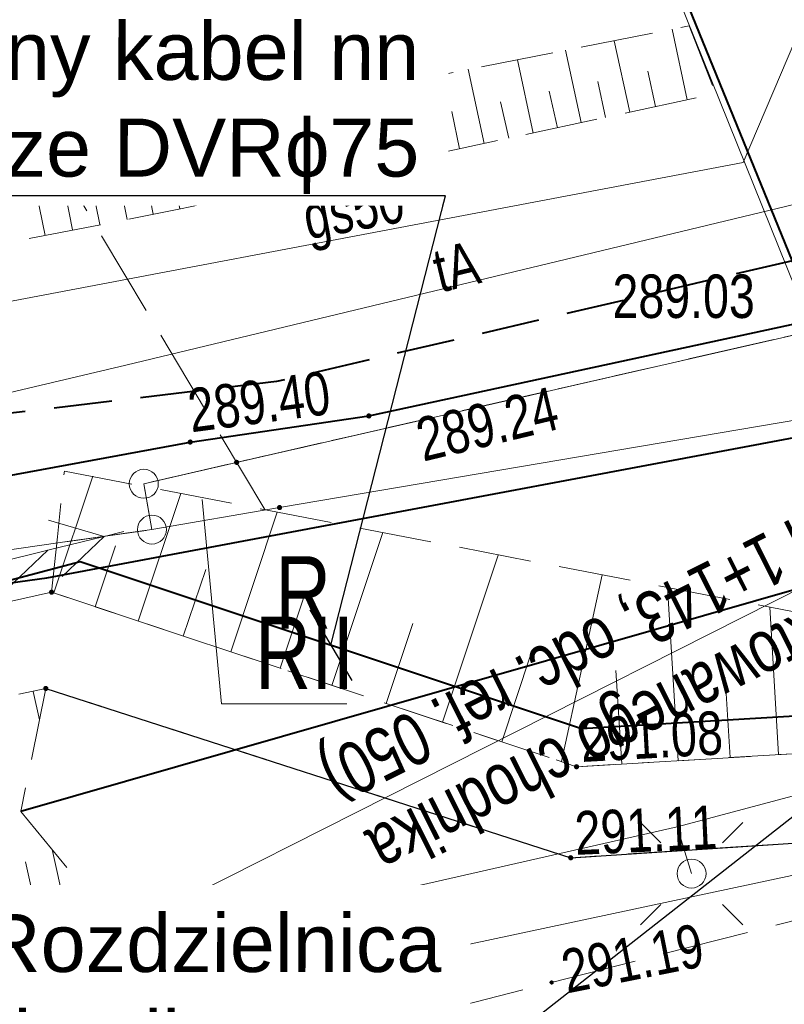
# Model space of a CAD drawing. Header units: metres. Extents: x 7437415 to 7437762, y 5556624 to 5556902.
# Tile 5 of 36: x 7437490 to 7437503, y 5556675 to 5556692. Entities that reach past the tile are written whole.
import ezdxf
from ezdxf import colors
from ezdxf.entities.mleader import LeaderData, LeaderLine
from ezdxf.math import Vec2, Vec3

# ---------------------------------------------------------------- set-up
doc = ezdxf.new("R2010")
doc.units = ezdxf.units.M
doc.header["$MEASUREMENT"] = 0
for name, pattern in [('BUBZ01-500', [1.75, 1.25, -0.5]), ('EGBK02-500', [2, 1.5, -0.5]), ('EGBU01-500', [1, 0.5, -0.5]), ('KTCR02-500', [1.5, 1, -0.5]), ('KTJZ01-500', [2, 1.5, -0.5])]:
    doc.linetypes.add(name, pattern=pattern)
doc.layers.get('0').update_dxf_attribs({"color": 250, "lineweight": 5})
for name, color, linetype, lineweight in [('202-Punkt graniczny stabilizowany trwale', 7, 'Continuous', 5), ('203-Punkt załamania granicy działki nie stabilizowany', 7, 'Continuous', 5), ('BUBZ01', 250, 'Continuous', 5), ('BUIB02_01', 250, 'Continuous', 5), ('BUIB05_01', 250, 'Continuous', 5), ('BUIB12_03', 250, 'Continuous', 5), ('D_opisy', 7, 'Continuous', 13), ('EGBD03', 250, 'Continuous', 5), ('EGBK02', 250, 'Continuous', 5), ('EGBP04_02', 250, 'Continuous', 5), ('EGBP04_03', 250, 'Continuous', 5), ('EGBU01', 250, 'Continuous', 5), ('Elektryka_opisy_kabli', 7, 'Continuous', 13), ('ELEKTRYKA_TRASY', 1, 'Continuous', 40), ('KTCR02', 250, 'Continuous', 5), ('KTJZ01', 250, 'Continuous', 5), ('KTKR01', 250, 'Continuous', 5), ('KTOK01', 250, 'Continuous', 5), ('KTOK05_01', 250, 'Continuous', 5), ('latarnia na słupie lub maszcie (punkt)', 7, 'Continuous', 5), ('MPZP', 250, 'Continuous', 5), ('przewód elektroenergetyczny niskiego napięcia (linia) - symbol', 7, 'Continuous', 5), ('przewód telekomunikacyjny (linia) - symbol', 7, 'Continuous', 5), ('punkt wysokościowy sztuczny', 7, 'Continuous', 5), ('RTPW01', 250, 'Continuous', 5), ('RTPW02', 250, 'Continuous', 5), ('rzedne dla projektanta', 250, 'Continuous', 5), ('SUPE_01', 250, 'Continuous', 5), ('SUPG_01', 250, 'Continuous', 5), ('SUPT_01', 250, 'Continuous', 5), ('SUSM01', 250, 'Continuous', 5), ('SUSM04_01_E', 250, 'Continuous', 5), ('słup (punkt)', 7, 'Continuous', 5)]:
    doc.layers.add(name, color=color, linetype=linetype, lineweight=lineweight)
doc.styles.get("Standard").update_dxf_attribs({"font": 'txt.shx', "width": 0.75})
doc.styles.add('STYL_ARIAL', font='simplex.shx', dxfattribs={"width": 0.75, "oblique": 0.1})
doc.linetypes.add('KTOK01-500', pattern='A,1.75,[13,dgnlstyle-rozp_2015.shx,S=0.002778,R=0,X=0,Y=0],1.75', length=3.5)
doc.linetypes.add('KTOK05_01-500', pattern='A,3.75,[13,dgnlstyle-rozp_2015.shx,S=0.002778,R=0,X=0,Y=0],3.75', length=7.5)

# ---------------------------------------------------------------- blocks, each defined once
blk = doc.blocks.new('203')
at = {"layer": '203-Punkt załamania granicy działki nie stabilizowany', "linetype": 'Continuous', "lineweight": 13}
h = blk.add_hatch(color=96, dxfattribs=at)
edge = h.paths.add_edge_path()
edge.add_arc((0, 0), 0.45, 0, 360)
blk = doc.blocks.new('202')
at = {"layer": '202-Punkt graniczny stabilizowany trwale', "color": 96, "linetype": 'Continuous', "lineweight": 13}
blk.add_circle((0, 0), 2.5, dxfattribs=at)
blk = doc.blocks.new('PW02')
at = {"layer": 'punkt wysokościowy sztuczny', "linetype": 'Continuous', "lineweight": 13}
h = blk.add_hatch(color=0, dxfattribs=at)
edge = h.paths.add_edge_path()
edge.add_arc((0, 0), 0.45, 0, 360)
blk = doc.blocks.new('PT01')
at = {"color": 0, "linetype": 'Continuous', "lineweight": 13, "ltscale": 10}
for p, q in [((46.5, 0), (37.84, 5)), ((6.5, 0), (0, 0)), ((6.5, 0), (16.5, 0)), ((16.5, 0), (26.5, 0)), ((26.5, 0), (36.5, 0)), ((36.5, 0), (27.84, -5)), ((36.5, 0), (46.5, 0)), ((46.5, 0), (50, 0))]:
    blk.add_line(p, q, dxfattribs=at)
blk = doc.blocks.new('PE04')
at = {"color": 0, "linetype": 'Continuous', "lineweight": 13, "ltscale": 10}
for p, q in [((46.5, 0), (37.84, 5)), ((6.5, 0), (0, 0)), ((6.5, 0), (16.5, 0)), ((16.5, 0), (26.5, 0)), ((26.5, 0), (36.5, 0)), ((36.5, 0), (46.5, 0)), ((46.5, 0), (37.84, -5)), ((46.5, 0), (50, 0))]:
    blk.add_line(p, q, dxfattribs=at)
blk = doc.blocks.new('SM04')
at = {"layer": 'słup (punkt)', "color": 0, "linetype": 'Continuous', "lineweight": 13}
blk.add_circle((0, 0), 2.5, dxfattribs=at)
blk = doc.blocks.new('SM011')
at = {"layer": 'latarnia na słupie lub maszcie (punkt)', "color": 0, "linetype": 'Continuous', "lineweight": 13}
for p, q in [((-5.3, 5.31), (-8.83, 8.84)), ((5.31, 5.31), (8.84, 8.84)), ((-5.3, -5.3), (-8.83, -8.83)), ((5.31, -5.3), (8.84, -8.83))]:
    blk.add_line(p, q, dxfattribs=at)
blk = doc.blocks.new('_Oblique')
at = {"color": 0, "linetype": 'ByBlock', "lineweight": -2}
blk.add_line((-5, -5), (5, 5), dxfattribs=at)

msp = doc.modelspace()

# ---------------------------------------------------------------- linework, layer by layer
at = {"layer": 'BUBZ01', "color": 7, "linetype": 'BUBZ01-500', "lineweight": 13}
for p, q in [((7437490.09, 5556680.89), (7437489.66, 5556678.77)), ((7437489.66, 5556678.77), (7437490.9, 5556677.26))]:
    msp.add_line(p, q, dxfattribs=at)
at = {"layer": 'BUBZ01', "color": 7, "linetype": 'BUBZ01-500', "lineweight": 13, "flags": 128}
for points in [[(7437488.087, 5556688.312), (7437492.41, 5556689.16), (7437501.64, 5556691.15), (7437501.18, 5556692.32), (7437491.75, 5556690.45), (7437487.397, 5556689.817)], [(7437472.48, 5556675.574), (7437476.96, 5556676.35), (7437489.66, 5556678.77)], [(7437490.9, 5556677.26), (7437480.8, 5556675.05), (7437473.01, 5556673.91)]]:
    msp.add_lwpolyline(points, dxfattribs=at)
at = {"layer": 'BUBZ01', "color": 7, "linetype": 'Continuous', "lineweight": 13, "flags": 128}
for points in [[(7437501.15, 5556691.04), (7437500.89, 5556692.26)], [(7437500.16, 5556690.83), (7437499.89, 5556692.06)], [(7437499.32, 5556690.65), (7437499.05, 5556691.9)], [(7437498.49, 5556690.47), (7437498.22, 5556691.73)], [(7437497.65, 5556690.29), (7437497.37, 5556691.57)], [(7437500.6, 5556690.93), (7437500.47, 5556691.54)], [(7437496.8, 5556690.11), (7437496.52, 5556691.4)], [(7437499.74, 5556690.74), (7437499.61, 5556691.36)], [(7437495.94, 5556689.92), (7437495.66, 5556691.22)], [(7437498.91, 5556690.56), (7437498.77, 5556691.19)], [(7437495.07, 5556689.73), (7437494.78, 5556691.05)], [(7437498.07, 5556690.38), (7437497.93, 5556691.01)], [(7437494.19, 5556689.54), (7437493.9, 5556690.88)], [(7437497.22, 5556690.2), (7437497.09, 5556690.84)], [(7437493.3, 5556689.35), (7437493.01, 5556690.7)], [(7437496.37, 5556690.01), (7437496.23, 5556690.66)], [(7437492.4, 5556689.16), (7437492.13, 5556690.53)], [(7437491.49, 5556688.98), (7437491.21, 5556690.37)], [(7437495.5, 5556689.83), (7437495.36, 5556690.48)], [(7437490.55, 5556688.8), (7437490.27, 5556690.24)], [(7437494.63, 5556689.64), (7437494.48, 5556690.3)], [(7437493.74, 5556689.45), (7437493.6, 5556690.12)], [(7437492.85, 5556689.25), (7437492.7, 5556689.93)], [(7437491.94, 5556689.07), (7437491.81, 5556689.75)], [(7437491.02, 5556688.89), (7437490.88, 5556689.6)], [(7437490.08, 5556688.7), (7437489.93, 5556689.43)], [(7437490.23, 5556682.54), (7437490.9, 5556684.55)], [(7437491.68, 5556682.05), (7437492.42, 5556684.25)], [(7437493.28, 5556681.52), (7437494.08, 5556683.93)], [(7437495.02, 5556680.94), (7437495.9, 5556683.58)], [(7437490.94, 5556682.3), (7437491.29, 5556683.35)], [(7437496.93, 5556680.31), (7437497.89, 5556683.19)], [(7437492.46, 5556681.79), (7437492.85, 5556682.94)], [(7437498.98, 5556679.63), (7437499.68, 5556682.85)], [(7437494.13, 5556681.24), (7437494.55, 5556682.5)], [(7437500.99, 5556679.64), (7437500.81, 5556682.63)], [(7437502.72, 5556679.75), (7437502.57, 5556682.29)], [(7437495.96, 5556680.63), (7437496.42, 5556682.01)], [(7437497.95, 5556679.97), (7437498.45, 5556681.48)], [(7437500.02, 5556679.59), (7437499.92, 5556681.2)], [(7437501.89, 5556679.7), (7437501.8, 5556681.08)], [(7437489.87, 5556680.84), (7437489.98, 5556680.35)], [(7437490.41, 5556677.15), (7437490.2, 5556678.11)], [(7437489.93, 5556677.05), (7437489.74, 5556677.9)]]:
    msp.add_lwpolyline(points, dxfattribs=at)
at = {"layer": 'BUBZ01', "color": 7, "linetype": 'BUBZ01-500', "lineweight": 13, "flags": 128}
msp.add_lwpolyline([(7437490.29, 5556683.503), (7437490.19, 5556682.55), (7437499.24, 5556679.54), (7437507.29, 5556680.02), (7437511.55, 5556681.17), (7437514.19, 5556684.84), (7437512.87, 5556684.84), (7437503.77, 5556682.06), (7437490.41, 5556684.64), (7437490.29, 5556683.503)], close=True, dxfattribs=at)
at = {"layer": 'BUIB02_01', "color": 212, "linetype": 'Continuous', "lineweight": 40, "flags": 128}
msp.add_lwpolyline([(7437471.018, 5556680.168), (7437490.105, 5556682.798), (7437506.941, 5556685.963), (7437514.516, 5556687.29), (7437530.92, 5556693.586), (7437543.72, 5556699.172), (7437579.76, 5556716.205), (7437631.582, 5556743.722), (7437615.039, 5556772.576)], dxfattribs=at)
at = {"layer": 'BUIB05_01', "color": 7, "linetype": 'Continuous', "lineweight": 40}
msp.add_line((7437503.55, 5556682.75), (7437489.66, 5556678.77), dxfattribs=at)
at = {"layer": 'BUIB12_03', "color": 7, "linetype": 'Continuous', "lineweight": 13, "flags": 128}
msp.add_lwpolyline([(7437473.91, 5556694.22), (7437474.79, 5556688.98), (7437477.51, 5556689.46), (7437477.67, 5556688.46), (7437491.75, 5556690.45), (7437490.87, 5556696.69), (7437473.91, 5556694.22)], close=True, dxfattribs=at)
at = {"layer": 'D_opisy'}
msp.add_line((7437520.46, 5556691.39), (7437491.005, 5556676.511), dxfattribs=at)
at = {"layer": 'EGBD03', "color": 96, "linetype": 'Continuous', "lineweight": 13}
for q in [(7437491.92, 5556683.63), (7437470.864, 5556680.65)]:
    msp.add_line((7437490.335, 5556683.406), q, dxfattribs=at)
at = {"layer": 'EGBD03', "color": 96, "linetype": 'Continuous', "lineweight": 13, "flags": 128}
for points in [[(7437503.31, 5556687.06), (7437498.82, 5556698.2)], [(7437494.12, 5556684.01), (7437514.47, 5556687.46)], [(7437493.38, 5556684.79), (7437503.31, 5556687.06)], [(7437493.38, 5556684.79), (7437491.78, 5556684.42)], [(7437491.92, 5556683.63), (7437491.78, 5556684.42)], [(7437495.279, 5556680.622), (7437493.119, 5556680.622), (7437492.784, 5556684.148)], [(7437491.92, 5556683.63), (7437494.12, 5556684.01)], [(7437490.335, 5556683.406), (7437491.92, 5556683.63)]]:
    msp.add_lwpolyline(points, dxfattribs=at)
at = {"layer": 'EGBK02', "color": 96, "linetype": 'EGBK02-500', "lineweight": 13, "flags": 128}
for points in [[(7437493.866, 5556683.974), (7437482.458, 5556703.133)], [(7437493.38, 5556684.79), (7437503.31, 5556687.06)], [(7437491.78, 5556684.42), (7437493.38, 5556684.79)], [(7437491.92, 5556683.63), (7437491.78, 5556684.42)], [(7437490.335, 5556683.406), (7437491.92, 5556683.63)]]:
    msp.add_lwpolyline(points, dxfattribs=at)
at = {"layer": 'EGBU01', "color": 96, "linetype": 'EGBU01-500', "lineweight": 13, "flags": 128}
for points in [[(7437493.38, 5556684.79), (7437503.31, 5556687.06)], [(7437503.31, 5556687.06), (7437493.38, 5556684.79)], [(7437491.78, 5556684.42), (7437493.38, 5556684.79)], [(7437493.38, 5556684.79), (7437491.78, 5556684.42)], [(7437491.92, 5556683.63), (7437491.78, 5556684.42)], [(7437491.78, 5556684.42), (7437491.92, 5556683.63)], [(7437490.335, 5556683.406), (7437491.92, 5556683.63)], [(7437491.92, 5556683.63), (7437490.335, 5556683.406)]]:
    msp.add_lwpolyline(points, dxfattribs=at)
at = {"layer": 'ELEKTRYKA_TRASY'}
msp.add_lwpolyline([(7437486.905, 5556682.077), (7437490.682, 5556683.077), (7437499.325, 5556680.197), (7437504.844, 5556680.525)], dxfattribs=at)
at = {"layer": 'KTCR02', "color": 7, "linetype": 'KTCR02-500', "lineweight": 13, "flags": 128}
for points in [[(7437490.09, 5556680.89), (7437499.14, 5556677.97), (7437506.73, 5556678.47), (7437507.87, 5556678.13), (7437512.1, 5556679.32), (7437513.55, 5556680.28), (7437514.73, 5556681.38), (7437515.98, 5556684.5), (7437516.09, 5556686.202), (7437515.43, 5556689.51), (7437513.74, 5556688.99), (7437514.35, 5556685.9), (7437514.19, 5556684.84), (7437513.51, 5556682.89), (7437511.55, 5556681.17), (7437507.29, 5556680.02), (7437499.24, 5556679.54), (7437490.19, 5556682.55)], [(7437490.19, 5556682.55), (7437476.15, 5556679.43), (7437471.569, 5556678.437)], [(7437472.031, 5556676.985), (7437476.68, 5556678.02), (7437490.09, 5556680.89)]]:
    msp.add_lwpolyline(points, dxfattribs=at)
at = {"layer": 'KTJZ01', "color": 7, "linetype": 'KTJZ01-500', "lineweight": 13, "flags": 128}
msp.add_lwpolyline([(7437487.24, 5556665.88), (7437500.01, 5556668.65), (7437509.93, 5556671.34), (7437514.81, 5556672.66), (7437528.54, 5556677.57), (7437546.18, 5556685.08), (7437562.31, 5556693.39), (7437575.78, 5556700.17), (7437584.6, 5556705.2), (7437599.33, 5556712.79), (7437607.41, 5556717.03), (7437624.22, 5556725.75), (7437636.91, 5556731.79), (7437639.91, 5556733.3), (7437648.13, 5556737.1), (7437664.08, 5556744.94), (7437674.41, 5556750.47), (7437695.47, 5556762.01), (7437726.23, 5556778.98), (7437745.592, 5556790.579), (7437740.524, 5556799.89), (7437726.071, 5556794.065), (7437721.424, 5556793.261), (7437718.653, 5556793.684), (7437716.454, 5556794.853), (7437714.78, 5556796.65), (7437713.44, 5556798.18), (7437704.05, 5556814.76), (7437696.46, 5556806.77), (7437698.53, 5556806.84), (7437700.74, 5556806.26), (7437702.79, 5556804.94), (7437704.06, 5556803.16), (7437709.44, 5556793.77), (7437711.44, 5556790.12), (7437712.13, 5556787.63), (7437712.21, 5556785.35), (7437711.59, 5556783.66), (7437709.87, 5556781.76), (7437701.28, 5556777.09), (7437699.42, 5556776.48), (7437697.78, 5556776.19), (7437695.76, 5556776.41), (7437693.65, 5556777.51), (7437692.09, 5556778.89), (7437690.49, 5556781.22), (7437685.25, 5556778.28), (7437686.1, 5556775.03), (7437686.085, 5556773.72), (7437685.81, 5556772.51), (7437685.3, 5556771.32), (7437684.475, 5556769.98), (7437683.43, 5556768.68), (7437682.12, 5556767.23), (7437680.52, 5556765.9), (7437679.609, 5556765.424), (7437667.4, 5556758.73), (7437656.58, 5556752.94), (7437646.03, 5556747.24), (7437635.04, 5556741.31), (7437625.46, 5556735.97), (7437617.31, 5556731.03), (7437610.73, 5556727.32), (7437599.83, 5556721.28), (7437592.56, 5556717.41), (7437581.48, 5556711.39), (7437572.19, 5556706.38), (7437570.63, 5556705.57), (7437559.43, 5556699.57), (7437555.27, 5556697.37), (7437547.58, 5556693.6), (7437542.1, 5556690.99), (7437536.78, 5556688.64), (7437527.13, 5556684.56), (7437524.75, 5556685.69), (7437522.99, 5556687.15), (7437521.44, 5556689.45), (7437520.46, 5556691.39), (7437515.43, 5556689.51), (7437516.09, 5556686.202), (7437515.98, 5556684.5), (7437514.73, 5556681.38), (7437513.55, 5556680.28), (7437512.1, 5556679.32), (7437507.87, 5556678.13), (7437498.81, 5556675.82), (7437492.9, 5556674.29)], dxfattribs=at)
at = {"layer": 'KTKR01', "color": 7, "linetype": 'Continuous', "lineweight": 30, "flags": 128}
msp.add_lwpolyline([(7437490.09, 5556680.89), (7437499.14, 5556677.97), (7437506.73, 5556678.47), (7437507.87, 5556678.13), (7437512.1, 5556679.32), (7437513.55, 5556680.28), (7437514.73, 5556681.38), (7437515.98, 5556684.5), (7437516.09, 5556686.202), (7437515.43, 5556689.51)], dxfattribs=at)
at = {"layer": 'KTOK01', "color": 7, "linetype": 'KTOK01-500', "lineweight": 13, "flags": 128}
msp.add_lwpolyline([(7437506.73, 5556678.47), (7437490.14, 5556674.93), (7437473.536, 5556672.257)], dxfattribs=at)
at = {"layer": 'KTOK05_01', "color": 7, "linetype": 'KTOK05_01-500', "lineweight": 40, "flags": 128}
msp.add_lwpolyline([(7437470.765, 5556680.962), (7437472.26, 5556681.23), (7437477.51, 5556682.36), (7437492.58, 5556685.14), (7437495.66, 5556685.59), (7437503.37, 5556687.26), (7437498.93, 5556698.16)], dxfattribs=at)
at = {"layer": 'MPZP', "color": 212, "linetype": 'KTCR02-500', "lineweight": 40, "flags": 128}
msp.add_lwpolyline([(7437497.375, 5556710.955), (7437506.891, 5556692.994), (7437504.828, 5556688.703), (7437494.07, 5556686.185), (7437470.017, 5556683.31)], dxfattribs=at)
at = {"layer": 'rzedne dla projektanta', "color": 7, "linetype": 'Continuous', "lineweight": 40}
msp.add_circle((7437498.81, 5556675.82), 0.0225, dxfattribs=at)
at = {"layer": 'SUPE_01', "color": 1, "linetype": 'Continuous', "lineweight": 13}
msp.add_line((7437501.223, 5556677.696), (7437500.974, 5556678.503), dxfattribs=at)
at = {"layer": 'SUPE_01', "color": 1, "linetype": 'Continuous', "lineweight": 13, "flags": 128}
msp.add_lwpolyline([(7437513.451, 5556689.173), (7437513.987, 5556685.841), (7437512.818, 5556682.675), (7437510.206, 5556680.962), (7437500.974, 5556678.503), (7437488.15, 5556675.589), (7437473.288, 5556673.036)], dxfattribs=at)
at = {"layer": 'SUPG_01', "color": 52, "linetype": 'Continuous', "lineweight": 13, "flags": 128}
msp.add_lwpolyline([(7437469.859, 5556683.807), (7437484.7, 5556686.66), (7437502.11, 5556689.96), (7437505.33, 5556697.53)], dxfattribs=at)
at = {"layer": 'SUPT_01', "color": 30, "linetype": 'Continuous', "lineweight": 13, "flags": 128}
msp.add_lwpolyline([(7437624.834, 5556744.449), (7437603.973, 5556732.899), (7437579.114, 5556719.1), (7437574.314, 5556716.425), (7437544.39, 5556702.175), (7437531.441, 5556696.093), (7437491.469, 5556686.466), (7437485.362, 5556685.024)], dxfattribs=at)

# ---------------------------------------------------------------- block references
at = {"layer": 'EGBP04_02', "color": 96, "linetype": 'Continuous', "lineweight": 13, "xscale": 0.1, "yscale": 0.1, "zscale": 0.1}
for p in [(7437491.78, 5556684.42), (7437491.92, 5556683.63)]:
    msp.add_blockref('202', p, dxfattribs=at)
at = {"layer": 'EGBP04_03', "color": 96, "linetype": 'Continuous', "lineweight": 13, "xscale": 0.1, "yscale": 0.1, "zscale": 0.1}
for p in [(7437493.38, 5556684.79), (7437494.12, 5556684.01)]:
    msp.add_blockref('203', p, dxfattribs=at)
at = {"layer": 'przewód elektroenergetyczny niskiego napięcia (linia) - symbol', "color": 1, "linetype": 'Continuous', "lineweight": 13, "xscale": 0.1, "yscale": 0.1, "zscale": 0.1, "rotation": 13.705}
msp.add_blockref('PE04', (7437486.58, 5556682.41), dxfattribs=at)
at = {"layer": 'przewód telekomunikacyjny (linia) - symbol', "color": 30, "linetype": 'Continuous', "lineweight": 13, "xscale": 0.1, "yscale": 0.1, "zscale": 0.1, "rotation": 13.705}
msp.add_blockref('PT01', (7437486.58, 5556682.41), dxfattribs=at)
at = {"layer": 'RTPW02', "color": 7, "linetype": 'Continuous', "lineweight": 13, "xscale": 0.1, "yscale": 0.1, "zscale": 0.1}
for p in [(7437495.66, 5556685.59), (7437492.58, 5556685.14), (7437490.19, 5556682.55), (7437490.09, 5556680.89), (7437499.24, 5556679.54), (7437499.14, 5556677.97)]:
    msp.add_blockref('PW02', p, dxfattribs=at)
at = {"layer": 'SUSM01', "color": 7, "linetype": 'Continuous', "lineweight": 13, "xscale": 0.1, "yscale": 0.1, "zscale": 0.1}
msp.add_blockref('SM011', (7437501.223, 5556677.696), dxfattribs=at)
at = {"layer": 'SUSM04_01_E', "color": 7, "linetype": 'Continuous', "lineweight": 13, "xscale": 0.1, "yscale": 0.1, "zscale": 0.1}
msp.add_blockref('SM04', (7437501.223, 5556677.696), dxfattribs=at)

# ---------------------------------------------------------------- texts
at = {"layer": 'D_opisy', "insert": (7437509.199, 5556684.294), "char_height": 0.9, "attachment_point": 1, "rotation": 206.8008}
msp.add_mtext('\\pt11;\\fArial|b0|i0|c238238|p39;Początek projektowanego chodnika\\Pkm 0+000 (km 1+143, odc. ref. 050)', dxfattribs=at)
at = {"layer": 'EGBK02', "color": 96, "linetype": 'Continuous', "lineweight": 30, "insert": (7437493.698, 5556682.13), "char_height": 1.25, "attachment_point": 1, "line_spacing_factor": 0.6}
msp.add_mtext('\\FWORKING_1250;\\H1x;\\W0.8;RII', dxfattribs=at)
at = {"layer": 'EGBU01', "color": 96, "linetype": 'Continuous', "lineweight": 30, "insert": (7437494.044, 5556681.921), "char_height": 1.25, "attachment_point": 7, "line_spacing_factor": 0.6}
msp.add_mtext('\\FWORKING_1250;\\H1x;\\W0.8;R', dxfattribs=at)
at = {"layer": 'RTPW01', "color": 7, "linetype": 'Continuous', "lineweight": 13, "insert": (7437499.86, 5556688.03), "char_height": 0.75, "attachment_point": 1, "line_spacing_factor": 0.6}
msp.add_mtext('\\FWORKING_1250;\\H1x;\\W0.8;289.03', dxfattribs=at)
at = {"layer": 'RTPW01', "color": 7, "linetype": 'Continuous', "lineweight": 13, "char_height": 0.75, "attachment_point": 1, "line_spacing_factor": 0.6}
for s, insert, rotation in [('\\FWORKING_1250;\\H1x;\\W0.8;289.40', (7437492.5, 5556686.05), 7.552), ('\\FWORKING_1250;\\H1x;\\W0.8;289.24', (7437496.42, 5556685.53), 13.533), ('\\FWORKING_1250;\\H1x;\\W0.8;291.08', (7437499.288, 5556680.37), 3.144), ('\\FWORKING_1250;\\H1x;\\W0.8;291.11', (7437499.192, 5556678.768), 2.566)]:
    msp.add_mtext(s, dxfattribs=dict(at, insert=insert, rotation=rotation))
at = {"layer": 'rzedne dla projektanta', "color": 7, "linetype": 'Continuous', "lineweight": 0, "insert": (7437498.859, 5556675.575), "char_height": 0.75, "attachment_point": 7, "rotation": 11.2682, "line_spacing_factor": 0.6}
msp.add_mtext('\\FWORKING_1250;\\H1x;\\W0.8; 291.19', dxfattribs=at)
at = {"layer": 'SUPG_01', "color": 7, "linetype": 'Continuous', "lineweight": 13, "insert": (7437494.652, 5556688.407), "char_height": 0.75, "attachment_point": 7, "rotation": 10.669, "line_spacing_factor": 0.6}
msp.add_mtext('\\FWORKING_1250;\\H1x;\\W0.8;gs50', dxfattribs=at)
at = {"layer": 'SUPT_01', "color": 30, "linetype": 'Continuous', "lineweight": 13, "insert": (7437497.256, 5556687.795), "char_height": 0.75, "attachment_point": 8, "rotation": 13.5423, "line_spacing_factor": 0.6}
msp.add_mtext('\\FWORKING;\\H1x;\\W0.8;tA', dxfattribs=at)

# ---------------------------------------------------------------- next in the draw order: leaders
at = {"layer": 'Elektryka_opisy_kabli', "linetype": 'Continuous', "lineweight": 13}
ml = msp.add_multileader_mtext('Standard', dxfattribs=at)
ml.set_content('{\\fArial|b0|i0|c238|p34;\\W1;ROU - Rozdzielnica\\POświetlenia ulicznego}', color=256, style='STYL_ARIAL')
ml.set_leader_properties()
ml.set_arrow_properties(name='OBLIQUE')
ml.build(insert=Vec2(0, 0))
ml.multileader.update_dxf_attribs({"has_dogleg": 0, "text_left_attachment_type": 5, "text_right_attachment_type": 5, "dogleg_length": 0.36, "arrow_head_size": 0})
ctx = ml.context
ctx.base_point, ctx.char_height, ctx.arrow_head_size, ctx.landing_gap_size, ctx.plane_origin = Vec3(7437483.426, 5556674), 1, 0, 0.09, Vec3(7437483.784, 5556646.345)
ctx.left_attachment, ctx.right_attachment, ctx.text_align_type = 5, 5, 2
notes = []
notes.append((ctx, [(1, (1, 1, 0), (7437497.36, 5556674), (-1, 0), 0.36, [(0, [(7437505.152, 5556680.393)], 0, [])])]))
ctx.mtext.insert, ctx.mtext.alignment, ctx.mtext.line_spacing_style, ctx.mtext.flow_direction = Vec3(7437496.91, 5556677), 3, 2, 5
ctx.mtext.has_bg_fill, ctx.mtext.bg_color, ctx.mtext.bg_scale_factor, ctx.mtext.bg_transparency, ctx.mtext.use_window_bg_color = 1, -1027028792, 1.5, 0, 1
for ctx, leaders in notes:
    for number, flags, end, landing, length, lines in leaders:
        leader = LeaderData()
        leader.index, (leader.has_last_leader_line, leader.has_dogleg_vector, leader.attachment_direction) = number, flags
        leader.last_leader_point, leader.dogleg_vector, leader.dogleg_length = Vec3(end), Vec3(landing), length
        for number, points, colour, breaks in lines:
            line = LeaderLine()
            line.index, line.vertices, line.color, line.breaks = number, Vec3.list(points), colors.encode_raw_color(colour), breaks
            leader.lines.append(line)
        ctx.leaders.append(leader)

# ---------------------------------------------------------------- next in the draw order: leaders
ml = msp.add_multileader_mtext('Standard', dxfattribs=at)
ml.set_content('{\\fArial|b0|i0|c238|p34;\\W1;Projektowany kabel nn\\PYKXS 3x10 w rurze DVRɸ75}', color=256, style='STYL_ARIAL')
ml.set_leader_properties()
ml.set_arrow_properties(name='OBLIQUE')
ml.build(insert=Vec2(0, 0))
ml.multileader.update_dxf_attribs({"text_left_attachment_type": 5, "text_right_attachment_type": 5, "dogleg_length": 0.36, "arrow_head_size": 0.1})
ctx = ml.context
ctx.base_point, ctx.char_height, ctx.arrow_head_size, ctx.landing_gap_size, ctx.plane_origin = Vec3(7437478.725, 5556689.386), 1, 0.1, 0.09, Vec3(7437423.807, 5556666.715)
ctx.left_attachment, ctx.right_attachment, ctx.text_align_type = 5, 5, 2
notes = []
notes.append((ctx, [(1, (1, 1, 0), (7437496.979, 5556689.386), (-1, 0), 0.36, [(0, [(7437495.003, 5556681.637)], 0, [])])]))
ctx.mtext.insert, ctx.mtext.alignment, ctx.mtext.line_spacing_style, ctx.mtext.flow_direction = Vec3(7437496.529, 5556692.386), 3, 2, 5
ctx.mtext.has_bg_fill, ctx.mtext.bg_color, ctx.mtext.bg_scale_factor, ctx.mtext.bg_transparency, ctx.mtext.use_window_bg_color = 1, -1027028792, 1.5, 0, 1
ml = msp.add_multileader_mtext('Standard', dxfattribs=at)
ml.set_content('{\\fArial|b0|i0|c238|p34;\\W1;Projektowany kabel nn\\PYKXS 4x10 \\P+ XzTKMXpw 2x2x0,8\\Pw rurze SRSɸ75}', color=256, style='STYL_ARIAL')
ml.set_leader_properties()
ml.set_arrow_properties(name='OBLIQUE')
ml.build(insert=Vec2(0, 0))
ml.multileader.update_dxf_attribs({"text_left_attachment_type": 5, "text_right_attachment_type": 5, "dogleg_length": 0.36, "arrow_head_size": 0.1})
ctx = ml.context
ctx.base_point, ctx.char_height, ctx.arrow_head_size, ctx.landing_gap_size, ctx.plane_origin = Vec3(7437481.336, 5556665.36), 1, 0.1, 0.09, Vec3(7437423.807, 5556646.182)
ctx.left_attachment, ctx.right_attachment, ctx.text_align_type = 5, 5, 2
notes.append((ctx, [(1, (1, 1, 0), (7437495.73, 5556665.36), (-1, 0), 0.36, [(0, [(7437507.5, 5556676.668)], 0, [])])]))
ctx.mtext.insert, ctx.mtext.alignment, ctx.mtext.line_spacing_style, ctx.mtext.flow_direction = Vec3(7437495.28, 5556671.693), 3, 2, 5
ctx.mtext.has_bg_fill, ctx.mtext.bg_color, ctx.mtext.bg_scale_factor, ctx.mtext.bg_transparency, ctx.mtext.use_window_bg_color = 1, -1027028792, 1.5, 0, 1
for ctx, leaders in notes:
    for number, flags, end, landing, length, lines in leaders:
        leader = LeaderData()
        leader.index, (leader.has_last_leader_line, leader.has_dogleg_vector, leader.attachment_direction) = number, flags
        leader.last_leader_point, leader.dogleg_vector, leader.dogleg_length = Vec3(end), Vec3(landing), length
        for number, points, colour, breaks in lines:
            line = LeaderLine()
            line.index, line.vertices, line.color, line.breaks = number, Vec3.list(points), colors.encode_raw_color(colour), breaks
            leader.lines.append(line)
        ctx.leaders.append(leader)

# ---------------------------------------------------------------- next in the draw order: leaders
ml = msp.add_multileader_mtext('Standard', dxfattribs=at)
ml.set_content('{\\fArial|b0|i0|c238|p34;\\W1;\\PProjektowany kabel nn\\PYKXS 3x10 w rurze DVRɸ75\\P(zasilanie P1)\\P\\P+ projektowany kabel nn\\PYKXS 4x10 \\P+ XzTKMXpw 2x2x0,8\\Pw rurze DVRɸ75\\P(pomiędzy P1 i P2)}', color=256, style='STYL_ARIAL')
ml.set_leader_properties()
ml.set_arrow_properties(name='OBLIQUE')
ml.build(insert=Vec2(0, 0))
ml.multileader.update_dxf_attribs({"text_left_attachment_type": 5, "text_right_attachment_type": 5, "dogleg_length": 0.36, "arrow_head_size": 0.1})
ctx = ml.context
ctx.base_point, ctx.char_height, ctx.arrow_head_size, ctx.landing_gap_size, ctx.plane_origin = Vec3(7437493.681, 5556693.158), 1, 0.1, 0.09, Vec3(7437438.074, 5556666.27)
ctx.left_attachment, ctx.right_attachment, ctx.text_align_type = 5, 5, 2
notes = []
notes.append((ctx, [(1, (1, 1, 0), (7437511.935, 5556693.158), (-1, 0), 0.36, [(0, [(7437509.27, 5556681.192)], 0, [])])]))
ctx.mtext.insert, ctx.mtext.width, ctx.mtext.alignment, ctx.mtext.line_spacing_style, ctx.mtext.flow_direction = Vec3(7437511.485, 5556709.491), 17.71392, 3, 2, 5
ctx.mtext.has_bg_fill, ctx.mtext.bg_color, ctx.mtext.bg_scale_factor, ctx.mtext.bg_transparency, ctx.mtext.use_window_bg_color = 1, -1027028792, 1.5, 0, 1
for ctx, leaders in notes:
    for number, flags, end, landing, length, lines in leaders:
        leader = LeaderData()
        leader.index, (leader.has_last_leader_line, leader.has_dogleg_vector, leader.attachment_direction) = number, flags
        leader.last_leader_point, leader.dogleg_vector, leader.dogleg_length = Vec3(end), Vec3(landing), length
        for number, points, colour, breaks in lines:
            line = LeaderLine()
            line.index, line.vertices, line.color, line.breaks = number, Vec3.list(points), colors.encode_raw_color(colour), breaks
            leader.lines.append(line)
        ctx.leaders.append(leader)

doc.saveas('drawing.dxf')
